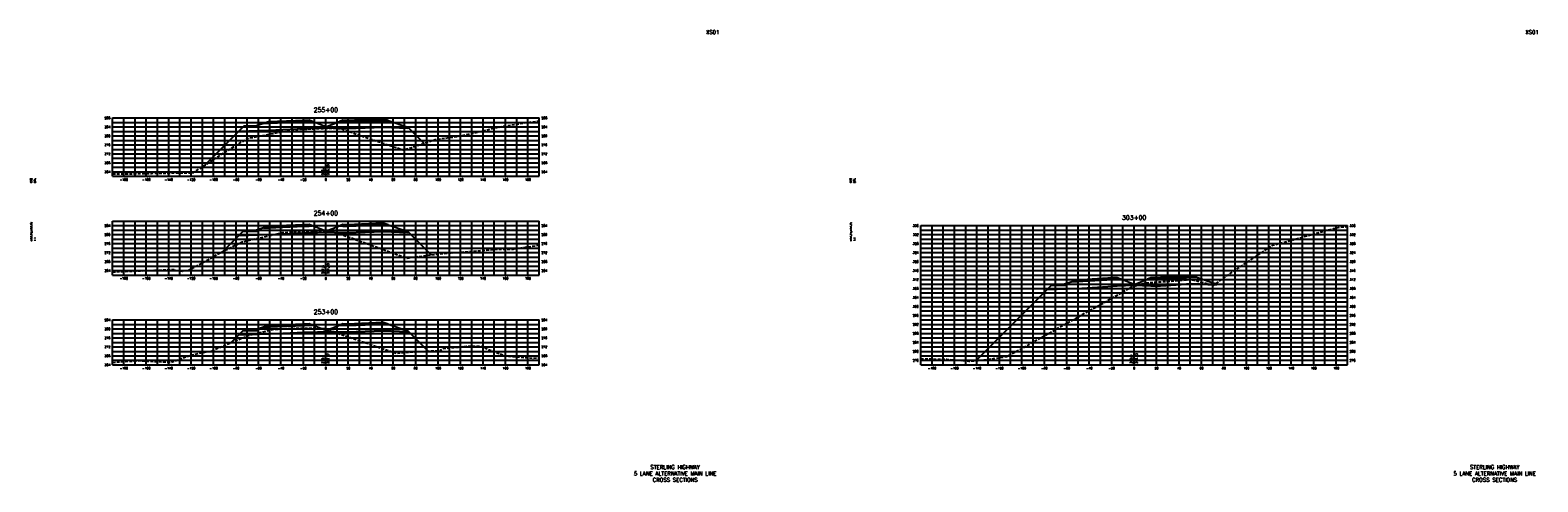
# Model space of a CAD drawing. Extents: x 37 to 10140, y -1968 to 9206.
# Tile 78 of 105: x 3687 to 5030, y 7816 to 8218. Entities that reach past the tile are written whole.
import ezdxf
from ezdxf.enums import TextEntityAlignment as Align

# ---------------------------------------------------------------- set-up
doc = ezdxf.new("R2010")
doc.units = 0
doc.header["$LTSCALE"] = 20
doc.header["$MEASUREMENT"] = 0
doc.linetypes.add('HIDDEN_050%', pattern=[0.1875, 0.125, -0.0625])
for name, color, linetype in [('S-AT-TXT175', 6, 'Continuous'), ('S-AT-TXT80', 1, 'Continuous'), ('XDATUM', 3, 'Continuous'), ('XEG', 1, 'HIDDEN_050%'), ('XFG', 2, 'Continuous'), ('XGRID', 251, 'Continuous'), ('XGRIDT', 2, 'Continuous'), ('XREF-BORDER', 7, 'Continuous')]:
    doc.layers.add(name, color=color, linetype=linetype)
doc.styles.add('L100', font='simplex.shx', dxfattribs={"height": 2})
doc.styles.add('L175', font='ROMANSM.shx', dxfattribs={"height": 3.5})
doc.styles.add('L80', font='ROMANSM.shx', dxfattribs={"height": 1.6})

# ---------------------------------------------------------------- blocks, each defined once
blk = doc.blocks.new('03025_00_att1')
at = {"layer": 'S-AT-TXT175', "style": 'L175'}
for tag, p in [('NUM', (32.402, 20.822)), ('LINE1', (30.64, 1.444)), ('LINE2', (30.64, 1.161)), ('LINE3', (30.64, 0.877))]:
    blk.add_attdef(tag, text='', height=0.175, dxfattribs=at).set_placement(p, align=Align.CENTER)
at = {"layer": 'S-AT-TXT80', "style": 'L80'}
for tag, p in [('DESIGNED', (2.094, 14.201)), ('CHECKED', (2.265, 14.201)), ('DRAFTED', (2.436, 14.201)), ('PCTB', (2.094, 11.605)), ('PSCALE', (2.265, 11.605)), ('PVIEW', (2.436, 11.605))]:
    blk.add_attdef(tag, p, '', height=0.08, rotation=90, dxfattribs=at)

msp = doc.modelspace()

# ---------------------------------------------------------------- linework, layer by layer
at = {"layer": 'XDATUM', "flags": 128}
for points in [[(3842, 8097.7), (3872.4, 8128.1), (3899, 8129.2), (3931, 8130.5), (3935, 8130.6), (3950, 8131.2), (3965, 8130.6), (3969, 8130.5), (4001, 8131.7), (4023, 8130.9), (4023, 8131.7), (4037.5, 8117.3)], [(3858.5, 8021.2), (3872.4, 8035.1), (3899, 8036.2), (3931, 8037.5), (3935, 8037.6), (3950, 8038.2), (3965, 8037.6), (3969, 8037.5), (4001, 8038.7), (4023, 8037.9), (4023, 8038.7), (4043.7, 8018)], [(4529.3, 7923.9), (4592.4, 7987), (4619, 7988.1), (4651, 7990.1), (4655, 7990.3), (4670, 7990.9), (4685, 7990.3), (4689, 7990.1), (4721, 7992.2), (4743, 7991.3), (4743, 7992.2), (4744, 7993.1)], [(3865.4, 7939.7), (3872.4, 7946.6), (3899, 7947.7), (3931, 7949), (3935, 7949.2), (3950, 7949.8), (3965, 7949.2), (3969, 7949), (4001, 7950.3), (4023, 7949.4), (4023, 7950.3), (4041, 7932.3)]]:
    msp.add_lwpolyline(points, dxfattribs=at)
at = {"layer": 'XEG', "flags": 128}
for points in [[(3760, 8090.2), (3767.4, 8090.1), (3794.8, 8090.6), (3809.8, 8090.9), (3831.9, 8091.2), (3862.4, 8110.9), (3880.1, 8121.7), (3910.6, 8127.6), (3918.7, 8129.2), (3922.5, 8129.5), (3938.8, 8130.4), (3942.1, 8130.5), (3950, 8130.7), (3958, 8131), (3963.3, 8130.2), (3964, 8130.2), (3992.9, 8120.1), (4018.9, 8111.5), (4026.6, 8113.6), (4047.5, 8120.7), (4071.6, 8124.2), (4098, 8130.5), (4109.7, 8133), (4140, 8137.4)], [(3760, 8002.7), (3763.3, 8002.9), (3805.9, 8004.6), (3813.7, 8005), (3814.8, 8004.8), (3817.3, 8004.1), (3818.5, 8004.1), (3822.1, 8003.5), (3825.5, 8004), (3828.1, 8004.4), (3860, 8022), (3875.3, 8029.5), (3906.9, 8036.7), (3911.3, 8037.8), (3914.2, 8038), (3931.9, 8039), (3934.1, 8039), (3950, 8039), (3950.8, 8039), (3951.4, 8038.9), (3956.5, 8038.8), (3963.4, 8036.4), (4005.2, 8021.3), (4022.4, 8015), (4022.6, 8015.2), (4049.1, 8018.7), (4058, 8019.4), (4080.6, 8021.2), (4104.5, 8023.1), (4116.7, 8023.1), (4140, 8026.7)], [(4480, 7925.4), (4503.1, 7925), (4522.7, 7923.3), (4536.4, 7924.4), (4556.8, 7927.4), (4650.9, 7979.8), (4667.3, 7989.2), (4668, 7989.4), (4670, 7990), (4675.7, 7991.9), (4680.1, 7992.9), (4680.4, 7993), (4681.8, 7993.1), (4699.5, 7994.4), (4717.2, 7995.7), (4719.3, 7995.9), (4723.3, 7995.5), (4723.7, 7995.5), (4724.9, 7995.1), (4741, 7991), (4747.9, 7995.9), (4751, 7998.1), (4793.5, 8026.6), (4813.4, 8031.9), (4847.6, 8041.5), (4851.6, 8042.4), (4860, 8043.2)], [(3760, 7922), (3765.9, 7922.7), (3783.4, 7923.7), (3796, 7923.1), (3812, 7922.3), (3812.2, 7922.3), (3812.3, 7922.4), (3830.1, 7928.8), (3844.3, 7931.8), (3847.1, 7932.1), (3870, 7941.6), (3878.9, 7945.3), (3880.2, 7946), (3880.7, 7946.1), (3903.8, 7951.7), (3905.3, 7951.8), (3924.1, 7952.7), (3942.3, 7952.6), (3943.3, 7952.6), (3945, 7952.5), (3948.9, 7952.2), (3949.2, 7952.1), (3950, 7951.8), (4012.8, 7930.2), (4022.7, 7931.3), (4051.9, 7932.8), (4055.1, 7934.7), (4075.3, 7936.5), (4087.8, 7936.7), (4101.1, 7931.2), (4109.9, 7928.1), (4112.5, 7927.8), (4134.4, 7926), (4140, 7926.3)]]:
    msp.add_lwpolyline(points, dxfattribs=at)
at = {"layer": 'XFG', "flags": 128}
for points in [[(3965, 8138), (3962, 8136.7), (3965, 8136.6), (3969, 8136.5), (4001, 8137.7), (4005.6, 8137.6), (4001, 8139.1), (4001, 8138.1), (3969, 8136.8), (3965, 8137), (3965, 8138)], [(3965, 8138), (3965, 8137.6), (3969, 8137.5), (4001, 8138.7), (4001, 8139.1), (3969, 8137.8), (3965, 8138)], [(3872.4, 8128.1), (3872.4, 8128.1), (3842, 8097.7)], [(3950, 8132), (3938, 8136.7), (3935, 8136.6), (3931, 8136.5), (3899, 8135.2), (3894.4, 8135), (3889, 8133.2), (3889, 8132.2), (3876, 8131.7), (3872.4, 8128.1), (3899, 8129.2), (3931, 8130.5), (3935, 8130.6), (3950, 8131.2), (3950, 8132)], [(3889, 8133.2), (3888, 8133.1), (3888, 8132.8), (3878, 8132.4), (3878, 8132.7), (3877, 8132.7), (3876, 8131.7), (3889, 8132.2), (3889, 8133.2)], [(3888, 8133.1), (3878, 8132.7), (3878, 8132.4), (3888, 8132.8), (3888, 8133.1)], [(3935, 8137), (3931, 8136.8), (3899, 8135.5), (3899, 8136.5), (3894.4, 8135), (3899, 8135.2), (3931, 8136.5), (3935, 8136.6), (3938, 8136.7), (3935, 8138), (3935, 8137)], [(3935, 8138), (3931, 8137.8), (3899, 8136.5), (3899, 8136.2), (3931, 8137.5), (3935, 8137.6), (3935, 8138)], [(3935, 8137.6), (3931, 8137.5), (3899, 8136.2), (3899, 8135.5), (3931, 8136.8), (3935, 8137), (3935, 8137.6)], [(3950, 8132), (3962, 8136.7), (3965, 8136.6), (3969, 8136.5), (4001, 8137.7), (4005.6, 8137.6), (4023, 8131.7), (4023, 8130.9), (4001, 8131.7), (3969, 8130.5), (3965, 8130.6), (3950, 8131.2)], [(3965, 8137.6), (3965, 8137), (3969, 8136.8), (4001, 8138.1), (4001, 8138.7), (3969, 8137.5), (3965, 8137.6)], [(4023, 8131.7), (4023, 8131.7), (4037.5, 8117.3)], [(3935, 8044), (3931, 8043.8), (3899, 8042.5), (3899, 8043.5), (3894.4, 8042), (3899, 8042.2), (3931, 8043.5), (3935, 8043.6), (3938, 8043.7), (3935, 8045), (3935, 8044)], [(3935, 8045), (3931, 8044.8), (3899, 8043.5), (3899, 8043.2), (3931, 8044.5), (3935, 8044.6), (3935, 8045)], [(3965, 8045), (3962, 8043.7), (3965, 8043.6), (3969, 8043.5), (4001, 8044.7), (4005.6, 8044.6), (4001, 8046.1), (4001, 8045.1), (3969, 8043.8), (3965, 8044), (3965, 8045)], [(3965, 8045), (3965, 8044.6), (3969, 8044.5), (4001, 8045.7), (4001, 8046.1), (3969, 8044.8), (3965, 8045)], [(3965, 8044.6), (3965, 8044), (3969, 8043.8), (4001, 8045.1), (4001, 8045.7), (3969, 8044.5), (3965, 8044.6)], [(3872.4, 8035.1), (3872.4, 8035.1), (3858.5, 8021.2)], [(3950, 8039), (3938, 8043.7), (3935, 8043.6), (3931, 8043.5), (3899, 8042.2), (3894.4, 8042), (3889, 8040.2), (3889, 8039.2), (3876, 8038.7), (3872.4, 8035.1), (3899, 8036.2), (3931, 8037.5), (3935, 8037.6), (3950, 8038.2), (3950, 8039)], [(3889, 8040.2), (3888, 8040.1), (3888, 8039.8), (3878, 8039.4), (3878, 8039.7), (3877, 8039.7), (3876, 8038.7), (3889, 8039.2), (3889, 8040.2)], [(3888, 8040.1), (3878, 8039.7), (3878, 8039.4), (3888, 8039.8), (3888, 8040.1)], [(3935, 8044.6), (3931, 8044.5), (3899, 8043.2), (3899, 8042.5), (3931, 8043.8), (3935, 8044), (3935, 8044.6)], [(3950, 8039), (3962, 8043.7), (3965, 8043.6), (3969, 8043.5), (4001, 8044.7), (4005.6, 8044.6), (4023, 8038.7), (4023, 8037.9), (4001, 8038.7), (3969, 8037.5), (3965, 8037.6), (3950, 8038.2)], [(4023, 8038.7), (4023, 8038.7), (4043.7, 8018)], [(4670, 7991.6), (4658, 7996.4), (4655, 7996.3), (4651, 7996.1), (4619, 7994.1), (4614.4, 7993.9), (4609, 7992.1), (4609, 7991.1), (4596, 7990.6), (4592.4, 7987), (4619, 7988.1), (4651, 7990.1), (4655, 7990.3), (4670, 7990.9), (4670, 7991.6)], [(4609, 7992.1), (4608, 7992), (4608, 7991.7), (4598, 7991.3), (4598, 7991.6), (4597, 7991.6), (4596, 7990.6), (4609, 7991.1), (4609, 7992.1)], [(4608, 7992), (4598, 7991.6), (4598, 7991.3), (4608, 7991.7), (4608, 7992)], [(4655, 7996.6), (4651, 7996.5), (4619, 7994.4), (4619, 7995.4), (4614.4, 7993.9), (4619, 7994.1), (4651, 7996.1), (4655, 7996.3), (4658, 7996.4), (4655, 7997.6), (4655, 7996.6)], [(4655, 7997.6), (4651, 7997.5), (4619, 7995.4), (4619, 7995.1), (4651, 7997.1), (4655, 7997.3), (4655, 7997.6)], [(4655, 7997.3), (4651, 7997.1), (4619, 7995.1), (4619, 7994.4), (4651, 7996.5), (4655, 7996.6), (4655, 7997.3)], [(4670, 7991.6), (4682, 7996.4), (4685, 7996.3), (4689, 7996.1), (4721, 7998.2), (4725.6, 7998), (4743, 7992.2), (4743, 7991.3), (4721, 7992.2), (4689, 7990.1), (4685, 7990.3), (4670, 7990.9)], [(4685, 7997.6), (4682, 7996.4), (4685, 7996.3), (4689, 7996.1), (4721, 7998.2), (4725.6, 7998), (4721, 7999.5), (4721, 7998.5), (4689, 7996.5), (4685, 7996.6), (4685, 7997.6)], [(4685, 7997.6), (4685, 7997.3), (4689, 7997.1), (4721, 7999.2), (4721, 7999.5), (4689, 7997.5), (4685, 7997.6)], [(4685, 7997.3), (4685, 7996.6), (4689, 7996.5), (4721, 7998.5), (4721, 7999.2), (4689, 7997.1), (4685, 7997.3)], [(4743, 7992.2), (4743, 7992.2), (4744, 7993.1)], [(4592.4, 7987), (4592.4, 7987), (4529.3, 7923.9)], [(3950, 7950.5), (3938, 7955.3), (3935, 7955.2), (3931, 7955), (3899, 7953.7), (3894.4, 7953.5), (3889, 7951.7), (3889, 7950.7), (3876, 7950.2), (3872.4, 7946.6), (3899, 7947.7), (3931, 7949), (3935, 7949.2), (3950, 7949.8), (3950, 7950.5)], [(3889, 7951.7), (3888, 7951.7), (3888, 7951.3), (3878, 7950.9), (3878, 7951.3), (3877, 7951.2), (3876, 7950.2), (3889, 7950.7), (3889, 7951.7)], [(3888, 7951.7), (3878, 7951.3), (3878, 7950.9), (3888, 7951.3), (3888, 7951.7)], [(3935, 7955.5), (3931, 7955.3), (3899, 7954.1), (3899, 7955.1), (3894.4, 7953.5), (3899, 7953.7), (3931, 7955), (3935, 7955.2), (3938, 7955.3), (3935, 7956.5), (3935, 7955.5)], [(3935, 7956.5), (3931, 7956.3), (3899, 7955.1), (3899, 7954.7), (3931, 7956), (3935, 7956.2), (3935, 7956.5)], [(3935, 7956.2), (3931, 7956), (3899, 7954.7), (3899, 7954.1), (3931, 7955.3), (3935, 7955.5), (3935, 7956.2)], [(3950, 7950.5), (3962, 7955.3), (3965, 7955.2), (3969, 7955), (4001, 7956.3), (4005.6, 7956.1), (4023, 7950.3), (4023, 7949.4), (4001, 7950.3), (3969, 7949), (3965, 7949.2), (3950, 7949.8)], [(3965, 7956.5), (3962, 7955.3), (3965, 7955.2), (3969, 7955), (4001, 7956.3), (4005.6, 7956.1), (4001, 7957.6), (4001, 7956.6), (3969, 7955.3), (3965, 7955.5), (3965, 7956.5)], [(3965, 7956.5), (3965, 7956.2), (3969, 7956), (4001, 7957.3), (4001, 7957.6), (3969, 7956.3), (3965, 7956.5)], [(3965, 7956.2), (3965, 7955.5), (3969, 7955.3), (4001, 7956.6), (4001, 7957.3), (3969, 7956), (3965, 7956.2)], [(3872.4, 7946.6), (3872.4, 7946.6), (3865.4, 7939.7)], [(4023, 7950.3), (4023, 7950.3), (4041, 7932.3)]]:
    msp.add_lwpolyline(points, dxfattribs=at)
at = {"layer": 'XGRID'}
for p, q in [((3760, 8088), (3760, 8140)), ((3760, 8140), (4140, 8140)), ((3770, 8088), (3770, 8140)), ((3780, 8088), (3780, 8140)), ((3790, 8088), (3790, 8140)), ((3800, 8088), (3800, 8140)), ((3810, 8088), (3810, 8140)), ((3820, 8088), (3820, 8140)), ((3830, 8088), (3830, 8140)), ((3840, 8088), (3840, 8140)), ((3850, 8088), (3850, 8140)), ((3860, 8088), (3860, 8140)), ((3870, 8088), (3870, 8140)), ((3880, 8088), (3880, 8140)), ((3890, 8088), (3890, 8140)), ((3900, 8088), (3900, 8140)), ((3910, 8088), (3910, 8140)), ((3920, 8088), (3920, 8140)), ((3930, 8088), (3930, 8140)), ((3940, 8088), (3940, 8140)), ((3950, 8088), (3950, 8140)), ((3960, 8088), (3960, 8140)), ((3970, 8088), (3970, 8140)), ((3980, 8088), (3980, 8140)), ((3990, 8088), (3990, 8140)), ((4000, 8088), (4000, 8140)), ((4010, 8088), (4010, 8140)), ((4020, 8088), (4020, 8140)), ((4030, 8088), (4030, 8140)), ((4040, 8088), (4040, 8140)), ((4050, 8088), (4050, 8140)), ((4060, 8088), (4060, 8140)), ((4070, 8088), (4070, 8140)), ((4080, 8088), (4080, 8140)), ((4090, 8088), (4090, 8140)), ((4100, 8088), (4100, 8140)), ((4110, 8088), (4110, 8140)), ((4120, 8088), (4120, 8140)), ((4130, 8088), (4130, 8140)), ((4140, 8088), (4140, 8140)), ((3760, 8136), (4140, 8136)), ((3760, 8132), (4140, 8132)), ((3760, 8128), (4140, 8128)), ((3760, 8124), (4140, 8124)), ((3760, 8120), (4140, 8120)), ((3760, 8116), (4140, 8116)), ((3760, 8112), (4140, 8112)), ((3760, 8108), (4140, 8108)), ((3760, 8104), (4140, 8104)), ((3760, 8100), (4140, 8100)), ((3760, 8096), (4140, 8096)), ((3760, 8092), (4140, 8092)), ((3760, 8088), (4140, 8088)), ((3760, 8000), (3760, 8048)), ((3760, 8048), (4140, 8048)), ((3770, 8000), (3770, 8048)), ((3780, 8000), (3780, 8048)), ((3790, 8000), (3790, 8048)), ((3800, 8000), (3800, 8048)), ((3810, 8000), (3810, 8048)), ((3820, 8000), (3820, 8048)), ((3830, 8000), (3830, 8048)), ((3840, 8000), (3840, 8048)), ((3850, 8000), (3850, 8048)), ((3860, 8000), (3860, 8048)), ((3870, 8000), (3870, 8048)), ((3880, 8000), (3880, 8048)), ((3890, 8000), (3890, 8048)), ((3900, 8000), (3900, 8048)), ((3910, 8000), (3910, 8048)), ((3920, 8000), (3920, 8048)), ((3930, 8000), (3930, 8048)), ((3940, 8000), (3940, 8048)), ((3950, 8000), (3950, 8048)), ((3960, 8000), (3960, 8048)), ((3970, 8000), (3970, 8048)), ((3980, 8000), (3980, 8048)), ((3990, 8000), (3990, 8048)), ((4000, 8000), (4000, 8048)), ((4010, 8000), (4010, 8048)), ((4020, 8000), (4020, 8048)), ((4030, 8000), (4030, 8048)), ((4040, 8000), (4040, 8048)), ((4050, 8000), (4050, 8048)), ((4060, 8000), (4060, 8048)), ((4070, 8000), (4070, 8048)), ((4080, 8000), (4080, 8048)), ((4090, 8000), (4090, 8048)), ((4100, 8000), (4100, 8048)), ((4110, 8000), (4110, 8048)), ((4120, 8000), (4120, 8048)), ((4130, 8000), (4130, 8048)), ((4140, 8000), (4140, 8048)), ((3760, 8044), (4140, 8044)), ((3760, 8040), (4140, 8040)), ((3760, 8036), (4140, 8036)), ((3760, 8032), (4140, 8032)), ((4480, 7920), (4480, 8044)), ((4480, 8044), (4860, 8044)), ((4480, 8040), (4860, 8040)), ((4480, 8036), (4860, 8036)), ((4480, 8032), (4860, 8032)), ((4490, 7920), (4490, 8044)), ((4500, 7920), (4500, 8044)), ((4510, 7920), (4510, 8044)), ((4520, 7920), (4520, 8044)), ((4530, 7920), (4530, 8044)), ((4540, 7920), (4540, 8044)), ((4550, 7920), (4550, 8044)), ((4560, 7920), (4560, 8044)), ((4570, 7920), (4570, 8044)), ((4580, 7920), (4580, 8044)), ((4590, 7920), (4590, 8044)), ((4600, 7920), (4600, 8044)), ((4610, 7920), (4610, 8044)), ((4620, 7920), (4620, 8044)), ((4630, 7920), (4630, 8044)), ((4640, 7920), (4640, 8044)), ((4650, 7920), (4650, 8044)), ((4660, 7920), (4660, 8044)), ((4670, 7920), (4670, 8044)), ((4680, 7920), (4680, 8044)), ((4690, 7920), (4690, 8044)), ((4700, 7920), (4700, 8044)), ((4710, 7920), (4710, 8044)), ((4720, 7920), (4720, 8044)), ((4730, 7920), (4730, 8044)), ((4740, 7920), (4740, 8044)), ((4750, 7920), (4750, 8044)), ((4760, 7920), (4760, 8044)), ((4770, 7920), (4770, 8044)), ((4780, 7920), (4780, 8044)), ((4790, 7920), (4790, 8044)), ((4800, 7920), (4800, 8044)), ((4810, 7920), (4810, 8044)), ((4820, 7920), (4820, 8044)), ((4830, 7920), (4830, 8044)), ((4840, 7920), (4840, 8044)), ((4850, 7920), (4850, 8044)), ((4860, 7920), (4860, 8044)), ((3760, 8028), (4140, 8028)), ((3760, 8024), (4140, 8024)), ((3760, 8020), (4140, 8020)), ((4480, 8028), (4860, 8028)), ((4480, 8024), (4860, 8024)), ((4480, 8020), (4860, 8020)), ((3760, 8016), (4140, 8016)), ((3760, 8012), (4140, 8012)), ((3760, 8008), (4140, 8008)), ((4480, 8016), (4860, 8016)), ((4480, 8012), (4860, 8012)), ((4480, 8008), (4860, 8008)), ((3760, 8004), (4140, 8004)), ((3760, 8000), (4140, 8000)), ((4480, 8004), (4860, 8004)), ((4480, 8000), (4860, 8000)), ((4480, 7996), (4860, 7996)), ((4480, 7992), (4860, 7992)), ((4480, 7988), (4860, 7988)), ((4480, 7984), (4860, 7984)), ((4480, 7980), (4860, 7980)), ((4480, 7976), (4860, 7976)), ((4480, 7972), (4860, 7972)), ((4480, 7968), (4860, 7968)), ((3760, 7920), (3760, 7960)), ((3760, 7960), (4140, 7960)), ((3760, 7956), (4140, 7956)), ((3760, 7952), (4140, 7952)), ((3770, 7920), (3770, 7960)), ((3780, 7920), (3780, 7960)), ((3790, 7920), (3790, 7960)), ((3800, 7920), (3800, 7960)), ((3810, 7920), (3810, 7960)), ((3820, 7920), (3820, 7960)), ((3830, 7920), (3830, 7960)), ((3840, 7920), (3840, 7960)), ((3850, 7920), (3850, 7960)), ((3860, 7920), (3860, 7960)), ((3870, 7920), (3870, 7960)), ((3880, 7920), (3880, 7960)), ((3890, 7920), (3890, 7960)), ((3900, 7920), (3900, 7960)), ((3910, 7920), (3910, 7960)), ((3920, 7920), (3920, 7960)), ((3930, 7920), (3930, 7960)), ((3940, 7920), (3940, 7960)), ((3950, 7920), (3950, 7960)), ((3960, 7920), (3960, 7960)), ((3970, 7920), (3970, 7960)), ((3980, 7920), (3980, 7960)), ((3990, 7920), (3990, 7960)), ((4000, 7920), (4000, 7960)), ((4010, 7920), (4010, 7960)), ((4020, 7920), (4020, 7960)), ((4030, 7920), (4030, 7960)), ((4040, 7920), (4040, 7960)), ((4050, 7920), (4050, 7960)), ((4060, 7920), (4060, 7960)), ((4070, 7920), (4070, 7960)), ((4080, 7920), (4080, 7960)), ((4090, 7920), (4090, 7960)), ((4100, 7920), (4100, 7960)), ((4110, 7920), (4110, 7960)), ((4120, 7920), (4120, 7960)), ((4130, 7920), (4130, 7960)), ((4140, 7920), (4140, 7960)), ((4480, 7964), (4860, 7964)), ((4480, 7960), (4860, 7960)), ((4480, 7956), (4860, 7956)), ((4480, 7952), (4860, 7952)), ((3760, 7948), (4140, 7948)), ((3760, 7944), (4140, 7944)), ((3760, 7940), (4140, 7940)), ((4480, 7948), (4860, 7948)), ((4480, 7944), (4860, 7944)), ((4480, 7940), (4860, 7940)), ((3760, 7936), (4140, 7936)), ((3760, 7932), (4140, 7932)), ((3760, 7928), (4140, 7928)), ((3760, 7924), (4140, 7924)), ((4480, 7936), (4860, 7936)), ((4480, 7932), (4860, 7932)), ((4480, 7928), (4860, 7928)), ((4480, 7924), (4860, 7924)), ((3760, 7920), (4140, 7920)), ((4480, 7920), (4860, 7920))]:
    msp.add_line(p, q, dxfattribs=at)

# ---------------------------------------------------------------- block references
at = {"layer": 'XREF-BORDER'}
ref = msp.add_blockref('03025_00_att1', (3646.4, 7798.2), dxfattribs=dict(at, xscale=20, yscale=20, zscale=20))
ref.add_attrib('LINE1', 'STERLING HIGHWAY', dxfattribs={"layer": 'S-AT-TXT175', "height": 3.5, "style": 'L175'}).set_placement((4261.1, 7827.1), align=Align.CENTER)
ref.add_attrib('LINE2', '5 LANE ALTERNATIVE MAIN LINE', dxfattribs={"layer": 'S-AT-TXT175', "height": 3.5, "style": 'L175'}).set_placement((4261.1, 7821.4), align=Align.CENTER)
ref.add_attrib('LINE3', 'CROSS SECTIONS', dxfattribs={"layer": 'S-AT-TXT175', "height": 3.5, "style": 'L175'}).set_placement((4261.1, 7815.8), align=Align.CENTER)
ref.add_attrib('NUM', 'XS01', dxfattribs={"layer": 'S-AT-TXT175', "height": 3.5, "style": 'L175'}).set_placement((4294.5, 8214.7), align=Align.CENTER)
ref.add_attrib('DESIGNED', 'CAB', (3688.3, 8082.2), dxfattribs={"layer": 'S-AT-TXT80', "height": 1.6, "rotation": 90, "style": 'L80'})
ref.add_attrib('CHECKED', 'DRL', (3691.7, 8082.2), dxfattribs={"layer": 'S-AT-TXT80', "height": 1.6, "rotation": 90, "style": 'L80'})
ref.add_attrib('PCTB', 'adot_hs,adot_fs', (3688.3, 8030.3), dxfattribs={"layer": 'S-AT-TXT80', "height": 1.6, "rotation": 90, "style": 'L80'})
ref.add_attrib('PSCALE', '1:1', (3691.7, 8030.3), dxfattribs={"layer": 'S-AT-TXT80', "height": 1.6, "rotation": 90, "style": 'L80'})
ref = msp.add_blockref('03025_00_att1', (4376.4, 7798.2), dxfattribs=dict(at, xscale=20, yscale=20, zscale=20))
ref.add_attrib('LINE1', 'STERLING HIGHWAY', dxfattribs={"layer": 'S-AT-TXT175', "height": 3.5, "style": 'L175'}).set_placement((4991.1, 7827.1), align=Align.CENTER)
ref.add_attrib('LINE2', '5 LANE ALTERNATIVE MAIN LINE', dxfattribs={"layer": 'S-AT-TXT175', "height": 3.5, "style": 'L175'}).set_placement((4991.1, 7821.4), align=Align.CENTER)
ref.add_attrib('LINE3', 'CROSS SECTIONS', dxfattribs={"layer": 'S-AT-TXT175', "height": 3.5, "style": 'L175'}).set_placement((4991.1, 7815.8), align=Align.CENTER)
ref.add_attrib('NUM', 'XS01', dxfattribs={"layer": 'S-AT-TXT175', "height": 3.5, "style": 'L175'}).set_placement((5024.5, 8214.7), align=Align.CENTER)
ref.add_attrib('DESIGNED', 'CAB', (4418.3, 8082.2), dxfattribs={"layer": 'S-AT-TXT80', "height": 1.6, "rotation": 90, "style": 'L80'})
ref.add_attrib('CHECKED', 'DRL', (4421.7, 8082.2), dxfattribs={"layer": 'S-AT-TXT80', "height": 1.6, "rotation": 90, "style": 'L80'})
ref.add_attrib('PCTB', 'adot_hs,adot_fs', (4418.3, 8030.3), dxfattribs={"layer": 'S-AT-TXT80', "height": 1.6, "rotation": 90, "style": 'L80'})
ref.add_attrib('PSCALE', '1:1', (4421.7, 8030.3), dxfattribs={"layer": 'S-AT-TXT80', "height": 1.6, "rotation": 90, "style": 'L80'})

# ---------------------------------------------------------------- texts
at = {"layer": 'XGRIDT', "style": 'L100'}
for s, p in [('288', (3758, 8140)), ('284', (3758, 8132)), ('280', (3758, 8124)), ('276', (3758, 8116)), ('272', (3758, 8108)), ('268', (3758, 8100)), ('264', (3758, 8092)), ('284', (3758, 8044)), ('336', (4478, 8044)), ('280', (3758, 8036)), ('332', (4478, 8036)), ('276', (3758, 8028)), ('272', (3758, 8020)), ('328', (4478, 8028)), ('324', (4478, 8020)), ('268', (3758, 8012)), ('264', (3758, 8004)), ('320', (4478, 8012)), ('316', (4478, 8004)), ('312', (4478, 7996)), ('308', (4478, 7988)), ('304', (4478, 7980)), ('300', (4478, 7972)), ('296', (4478, 7964)), ('284', (3758, 7960)), ('280', (3758, 7952)), ('292', (4478, 7956)), ('276', (3758, 7944)), ('288', (4478, 7948)), ('284', (4478, 7940)), ('272', (3758, 7936)), ('268', (3758, 7928)), ('280', (4478, 7932)), ('276', (4478, 7924)), ('264', (3758, 7920))]:
    msp.add_text(s, height=2, dxfattribs=at).set_placement(p, align=Align.MIDDLE_RIGHT)
for s, p in [('255+00', (3950, 8144)), ('254+00', (3950, 8052)), ('303+00', (4670, 8048)), ('253+00', (3950, 7964))]:
    msp.add_text(s, height=4, dxfattribs=at).set_placement(p, align=Align.BOTTOM_CENTER)
for s, p in [('288', (4142, 8140)), ('284', (4142, 8132)), ('280', (4142, 8124)), ('276', (4142, 8116)), ('272', (4142, 8108)), ('268', (4142, 8100)), ('264', (4142, 8092)), ('284', (4142, 8044)), ('336', (4862, 8044)), ('280', (4142, 8036)), ('332', (4862, 8036)), ('276', (4142, 8028)), ('272', (4142, 8020)), ('328', (4862, 8028)), ('324', (4862, 8020)), ('268', (4142, 8012)), ('264', (4142, 8004)), ('320', (4862, 8012)), ('316', (4862, 8004)), ('312', (4862, 7996)), ('308', (4862, 7988)), ('304', (4862, 7980)), ('300', (4862, 7972)), ('296', (4862, 7964)), ('284', (4142, 7960)), ('280', (4142, 7952)), ('292', (4862, 7956)), ('276', (4142, 7944)), ('288', (4862, 7948)), ('284', (4862, 7940)), ('272', (4142, 7936)), ('268', (4142, 7928)), ('280', (4862, 7932)), ('276', (4862, 7924)), ('264', (4142, 7920))]:
    msp.add_text(s, height=2, dxfattribs=at).set_placement(p, align=Align.MIDDLE_LEFT)
for s, p in [('-180', (3770, 8086)), ('-160', (3790, 8086)), ('-140', (3810, 8086)), ('-120', (3830, 8086)), ('-100', (3850, 8086)), ('-80', (3870, 8086)), ('-60', (3890, 8086)), ('-40', (3910, 8086)), ('-20', (3930, 8086)), ('0', (3950, 8086)), ('20', (3970, 8086)), ('40', (3990, 8086)), ('60', (4010, 8086)), ('80', (4030, 8086)), ('100', (4050, 8086)), ('120', (4070, 8086)), ('140', (4090, 8086)), ('160', (4110, 8086)), ('180', (4130, 8086)), ('-180', (3770, 7998)), ('-160', (3790, 7998)), ('-140', (3810, 7998)), ('-120', (3830, 7998)), ('-100', (3850, 7998)), ('-80', (3870, 7998)), ('-60', (3890, 7998)), ('-40', (3910, 7998)), ('-20', (3930, 7998)), ('0', (3950, 7998)), ('20', (3970, 7998)), ('40', (3990, 7998)), ('60', (4010, 7998)), ('80', (4030, 7998)), ('100', (4050, 7998)), ('120', (4070, 7998)), ('140', (4090, 7998)), ('160', (4110, 7998)), ('180', (4130, 7998)), ('-180', (3770, 7918)), ('-160', (3790, 7918)), ('-140', (3810, 7918)), ('-120', (3830, 7918)), ('-100', (3850, 7918)), ('-80', (3870, 7918)), ('-60', (3890, 7918)), ('-40', (3910, 7918)), ('-20', (3930, 7918)), ('0', (3950, 7918)), ('20', (3970, 7918)), ('40', (3990, 7918)), ('60', (4010, 7918)), ('80', (4030, 7918)), ('100', (4050, 7918)), ('120', (4070, 7918)), ('140', (4090, 7918)), ('160', (4110, 7918)), ('180', (4130, 7918)), ('-180', (4490, 7918)), ('-160', (4510, 7918)), ('-140', (4530, 7918)), ('-120', (4550, 7918)), ('-100', (4570, 7918)), ('-80', (4590, 7918)), ('-60', (4610, 7918)), ('-40', (4630, 7918)), ('-20', (4650, 7918)), ('0', (4670, 7918)), ('20', (4690, 7918)), ('40', (4710, 7918)), ('60', (4730, 7918)), ('80', (4750, 7918)), ('100', (4770, 7918)), ('120', (4790, 7918)), ('140', (4810, 7918)), ('160', (4830, 7918)), ('180', (4850, 7918))]:
    msp.add_text(s, height=2, dxfattribs=at).set_placement(p, align=Align.TOP_CENTER)
for s, p in [('283.4', (3949, 8089)), ('281.5', (3949, 8001)), ('279.9', (3949, 7921)), ('309.0', (4669, 7921))]:
    msp.add_text(s, height=2, rotation=90, dxfattribs=at).set_placement(p, align=Align.BOTTOM_LEFT)
for s, p in [('286.90', (3951, 8089)), ('284.40', (3951, 8001)), ('282.17', (3951, 7921)), ('312.73', (4671, 7921))]:
    msp.add_text(s, height=2, rotation=90, dxfattribs=at).set_placement(p, align=Align.TOP_LEFT)

doc.saveas('drawing.dxf')
